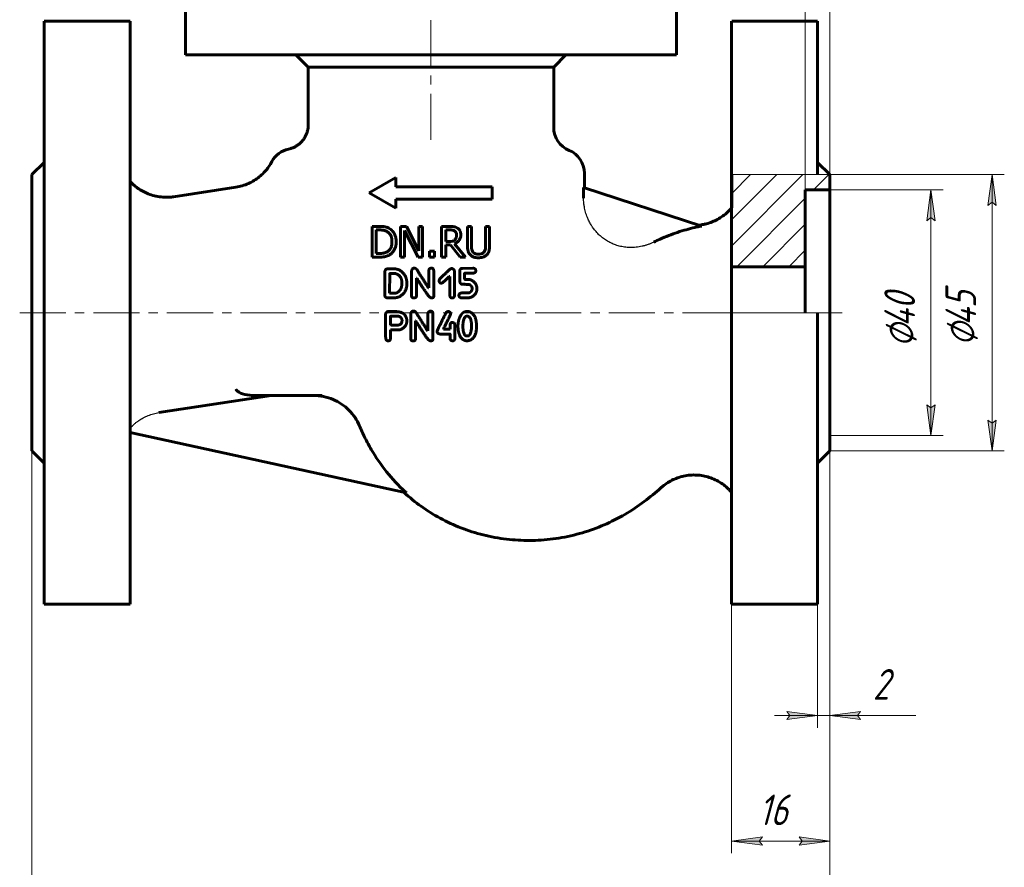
# Model space of a CAD drawing. Header units: millimetres. Extents: x 0 to 594, y 0 to 420.
# Tile 3 of 6: x 122 to 282, y 90 to 228. Entities that reach past the tile are written whole.
import ezdxf

# ---------------------------------------------------------------- set-up
doc = ezdxf.new("R2010")
doc.units = ezdxf.units.MM
for name, pattern in [('K5LT-1', [0]), ('K5LT_AXLED', [12, 7.5, -1.5, 1.5, -1.5]), ('K5LT_BASIC', [0]), ('K5LT_THIN', [0]), ('K5LT_THIN_INCLUDED_TO_HATCHING', [0])]:
    doc.linetypes.add(name, pattern=pattern)
doc.layers.add('Системный слой', color=7, linetype='Continuous')
doc.layers.add('Системный слой (1)', color=251, linetype='Continuous', true_color=0x6c6c6c)
doc.styles.add('KDIMTEXTSTYLE', font='txt', dxfattribs={"width": 0.96, "oblique": 15, "height": 5})
doc.styles.add('KTEXTSTYLE', font='txt', dxfattribs={"width": 0.96, "height": 5})
doc.dimstyles.new('KDIMSTYLE (1.00)', dxfattribs={"dimtxt": 5, "dimasz": 1, "dimexe": 2, "dimexo": 0, "dimgap": 1, "dimtad": 1, "dimtxsty": 'KDIMTEXTSTYLE', "dimsah": 1, "dimcen": 0, "dimdle": 1, "dimadec": 0, "dimazin": 0, "dimtfac": 0.667, "dimtmove": 0, "dimatfit": 3, "dimfxl": 1, "dimtvp": 1, "dimtolj": 1, "dimtzin": 0, "dimarcsym": 0})

# ---------------------------------------------------------------- blocks, each defined once
blk = doc.blocks.new('U0')
at = {"layer": 'Системный слой (1)', "color": 143, "linetype": 'K5LT_BASIC', "lineweight": 60, "true_color": 0x33acca}
for p, q in [((139.9, 227.81), (139.9, 180.31)), ((139.9, 180.31), (139.9, 132.81))]:
    blk.add_line(p, q, dxfattribs=at)
blk = doc.blocks.new('U1')
at = {"layer": 'Системный слой (1)', "color": 143, "linetype": 'K5LT_BASIC', "lineweight": 60, "true_color": 0x33acca}
for p, q in [((125.9, 227.81), (125.9, 180.31)), ((125.9, 180.31), (125.9, 132.81))]:
    blk.add_line(p, q, dxfattribs=at)
blk = doc.blocks.new('U2')
at = {"layer": 'Системный слой (1)', "color": 143, "linetype": 'K5LT_BASIC', "lineweight": 60, "true_color": 0x33acca}
for p, q in [((251.9, 227.81), (251.9, 202.81)), ((251.9, 180.31), (251.9, 132.81))]:
    blk.add_line(p, q, dxfattribs=at)
blk = doc.blocks.new('U3')
at = {"layer": 'Системный слой (1)', "color": 143, "linetype": 'K5LT_BASIC', "lineweight": 60, "true_color": 0x33acca}
for p, q in [((237.9, 227.81), (237.9, 180.31)), ((237.9, 180.31), (237.9, 132.81))]:
    blk.add_line(p, q, dxfattribs=at)
blk = doc.blocks.new('U15')
at = {"layer": 'Системный слой (1)', "color": 7, "linetype": 'K5LT_THIN_INCLUDED_TO_HATCHING', "lineweight": 18, "true_color": 0xffffff}
for p, q in [((253.9, 202.81), (237.9, 202.81)), ((237.9, 202.81), (237.9, 180.31)), ((253.9, 180.31), (253.9, 202.81)), ((237.9, 180.31), (253.9, 180.31))]:
    blk.add_line(p, q, dxfattribs=at)
blk = doc.blocks.new('D0')
at = {"layer": 'Системный слой (1)'}
for points in [[(128.4, 74.51), (128.9, 75.17), (123.9, 74.51), (128.9, 73.85)], [(253.9, 74.51), (248.9, 75.17), (249.4, 74.51), (248.9, 73.85)]]:
    blk.add_hatch(color=7, dxfattribs=at).paths.add_polyline_path(points)
at = {"layer": 'Системный слой (1)', "color": 7, "linetype": 'K5LT_THIN', "lineweight": 18, "true_color": 0xffffff}
for p, q in [((123.9, 157.81), (123.9, 72.51)), ((253.9, 157.81), (253.9, 72.51)), ((123.9, 74.51), (128.9, 75.17)), ((128.9, 73.85), (123.9, 74.51)), ((253.9, 74.51), (123.9, 74.51)), ((128.9, 75.17), (128.4, 74.51)), ((128.4, 74.51), (128.9, 73.85)), ((249.4, 74.51), (248.9, 75.17)), ((248.9, 75.17), (253.9, 74.51)), ((253.9, 74.51), (248.9, 73.85)), ((248.9, 73.85), (249.4, 74.51))]:
    blk.add_line(p, q, dxfattribs=at)
blk.add_wipeout([(183.89, 75.51), (183.89, 82.89), (193.51, 82.89), (193.51, 75.51)]).dxf.layer = 'Системный слой (1)'
at = {"layer": 'Системный слой (1)', "color": 7, "insert": (183.89, 82.1), "char_height": 5, "attachment_point": 1, "style": 'KTEXTSTYLE'}
blk.add_mtext('\\fArial|b0|c204|p34;\\H5.0;\\W1.000;\\Q15;\\fGOST Type AU|b0|i0|c204|p34;\\Q15;\\W0.960;130', dxfattribs=at)
blk = doc.blocks.new('KDIMARROW_01')
at = {"layer": 'Системный слой'}
blk.add_hatch(color=0, dxfattribs=at).paths.add_polyline_path([(0, 0), (-5, 0.66), (-4.5, 0), (-5, -0.66)])
at = {"layer": 'Системный слой', "color": 0, "linetype": 'K5LT_THIN', "lineweight": 18}
for p, q in [((-4.5, 0), (-5, 0.66)), ((-5, 0.66), (0, 0)), ((0, 0), (-5, -0.66)), ((-5, -0.66), (-4.5, 0))]:
    blk.add_line(p, q, dxfattribs=at)
at = {"layer": 'Системный слой (1)', "color": 0, "linetype": 'K5LT_THIN', "lineweight": 18}
blk.add_line((416.49, 180.31), (415.49, 180.31), dxfattribs=at)
blk = doc.blocks.new('D1')
at = {"layer": 'Системный слой (1)', "color": 7, "linetype": 'K5LT_THIN', "lineweight": 18, "true_color": 0xffffff}
for p, q in [((253.9, 157.81), (253.9, 92.22)), ((237.9, 132.81), (237.9, 92.22)), ((242.9, 93.56), (237.9, 94.22)), ((237.9, 94.22), (253.9, 94.22)), ((242.4, 94.22), (242.9, 93.56)), ((253.9, 94.22), (248.9, 93.56)), ((248.9, 93.56), (249.4, 94.22))]:
    blk.add_line(p, q, dxfattribs=at)
blk.add_wipeout([(242.28, 95.22), (242.28, 102.6), (249.23, 102.6), (249.23, 95.22)]).dxf.layer = 'Системный слой (1)'
at = {"layer": 'Системный слой (1)'}
for points in [[(237.9, 94.22), (242.9, 94.88), (242.4, 94.22), (242.9, 93.56)], [(253.9, 94.22), (248.9, 94.88), (249.4, 94.22), (248.9, 93.56)]]:
    blk.add_hatch(color=7, dxfattribs=at).paths.add_polyline_path(points)
at = {"layer": 'Системный слой (1)', "color": 7, "linetype": 'K5LT_THIN', "lineweight": 18, "true_color": 0xffffff}
for p, q in [((237.9, 94.22), (242.9, 94.88)), ((242.9, 94.88), (242.4, 94.22)), ((249.4, 94.22), (248.9, 94.88)), ((248.9, 94.88), (253.9, 94.22))]:
    blk.add_line(p, q, dxfattribs=at)
at = {"layer": 'Системный слой (1)', "color": 7, "insert": (242.28, 101.81), "char_height": 5, "attachment_point": 1, "style": 'KTEXTSTYLE'}
blk.add_mtext('\\fArial|b0|c204|p34;\\H5.0;\\W1.000;\\Q15;\\fGOST Type AU|b0|i0|c204|p34;\\Q15;\\W0.960;16', dxfattribs=at)
blk = doc.blocks.new('D2')
at = {"layer": 'Системный слой (1)'}
for points in [[(246.9, 114), (251.9, 114.66), (246.9, 115.32), (247.4, 114.66)], [(258.4, 114.66), (258.9, 115.32), (253.9, 114.66), (258.9, 114)]]:
    blk.add_hatch(color=7, dxfattribs=at).paths.add_polyline_path(points)
at = {"layer": 'Системный слой (1)', "color": 7, "linetype": 'K5LT_THIN', "lineweight": 18, "true_color": 0xffffff}
for p, q in [((253.9, 157.81), (253.9, 112.66)), ((251.9, 132.81), (251.9, 112.66)), ((251.9, 114.66), (244.9, 114.66)), ((251.9, 114.66), (246.9, 115.32)), ((246.9, 115.32), (247.4, 114.66)), ((247.4, 114.66), (246.9, 114)), ((246.9, 114), (251.9, 114.66)), ((251.9, 114.66), (253.9, 114.66)), ((258.9, 115.32), (253.9, 114.66)), ((253.9, 114.66), (258.9, 114)), ((253.9, 114.66), (260.9, 114.66)), ((253.9, 114.66), (258.9, 114.66)), ((258.4, 114.66), (258.9, 115.32)), ((258.9, 114), (258.4, 114.66)), ((258.9, 114.66), (267.9, 114.66))]:
    blk.add_line(p, q, dxfattribs=at)
blk.add_wipeout([(260.9, 115.66), (260.9, 123.04), (265.7, 123.04), (265.7, 115.66)]).dxf.layer = 'Системный слой (1)'
at = {"layer": 'Системный слой (1)', "color": 7, "insert": (260.9, 122.25), "char_height": 5, "attachment_point": 1, "style": 'KTEXTSTYLE'}
blk.add_mtext('\\fArial|b0|c204|p34;\\H5.0;\\W1.000;\\Q15;\\fGOST Type AU|b0|i0|c204|p34;\\Q15;\\W0.960;2', dxfattribs=at)
blk = doc.blocks.new('D3')
at = {"layer": 'Системный слой (1)'}
for points in [[(249.9, 239.91), (244.9, 240.57), (245.4, 239.91), (244.9, 239.25)], [(258.4, 239.91), (258.9, 240.57), (253.9, 239.91), (258.9, 239.25)]]:
    blk.add_hatch(color=7, dxfattribs=at).paths.add_polyline_path(points)
at = {"layer": 'Системный слой (1)', "color": 7, "linetype": 'K5LT_THIN', "lineweight": 18, "true_color": 0xffffff}
for p, q in [((249.9, 200.31), (249.9, 241.91)), ((253.9, 200.31), (253.9, 241.91)), ((249.9, 239.91), (242.9, 239.91)), ((249.9, 239.91), (244.9, 240.57)), ((244.9, 240.57), (245.4, 239.91)), ((245.4, 239.91), (244.9, 239.25)), ((244.9, 239.25), (249.9, 239.91)), ((253.9, 239.91), (249.9, 239.91)), ((258.9, 240.57), (253.9, 239.91)), ((253.9, 239.91), (258.9, 239.25)), ((253.9, 239.91), (260.9, 239.91)), ((253.9, 239.91), (258.9, 239.91)), ((258.4, 239.91), (258.9, 240.57)), ((258.9, 239.25), (258.4, 239.91)), ((258.9, 239.91), (267.76, 239.91))]:
    blk.add_line(p, q, dxfattribs=at)
blk.add_wipeout([(260.9, 240.91), (260.9, 248.29), (265.57, 248.29), (265.57, 240.91)]).dxf.layer = 'Системный слой (1)'
at = {"layer": 'Системный слой (1)', "color": 7, "insert": (260.9, 247.5), "char_height": 5, "attachment_point": 1, "style": 'KTEXTSTYLE'}
blk.add_mtext('\\fArial|b0|c204|p34;\\H5.0;\\W1.000;\\Q15;\\fGOST Type AU|b0|i0|c204|p34;\\Q15;\\W0.960;4', dxfattribs=at)
blk = doc.blocks.new('D4')
at = {"layer": 'Системный слой (1)'}
for points in [[(271.03, 195.31), (270.37, 200.31), (269.71, 195.31), (270.37, 195.81)], [(270.37, 160.31), (271.03, 165.31), (270.37, 164.81), (269.71, 165.31)]]:
    blk.add_hatch(color=7, dxfattribs=at).paths.add_polyline_path(points)
at = {"layer": 'Системный слой (1)', "color": 7, "linetype": 'K5LT_THIN', "lineweight": 18, "true_color": 0xffffff}
for p, q in [((253.9, 200.31), (272.37, 200.31)), ((269.71, 195.31), (270.37, 200.31)), ((270.37, 200.31), (271.03, 195.31)), ((270.37, 200.31), (270.37, 160.31)), ((270.37, 195.81), (269.71, 195.31)), ((271.03, 195.31), (270.37, 195.81)), ((270.37, 160.31), (269.71, 165.31)), ((269.71, 165.31), (270.37, 164.81)), ((270.37, 164.81), (271.03, 165.31)), ((271.03, 165.31), (270.37, 160.31)), ((253.9, 160.31), (272.37, 160.31))]:
    blk.add_line(p, q, dxfattribs=at)
blk.add_wipeout([(269.37, 174.64), (261.99, 174.64), (261.99, 185.53), (269.37, 185.53)]).dxf.layer = 'Системный слой (1)'
at = {"layer": 'Системный слой (1)', "color": 7, "char_height": 5, "attachment_point": 1, "rotation": 90, "style": 'KTEXTSTYLE'}
for s, insert in [('\\fArial|b0|c204|p34;\\H5.0;\\W1.000;\\Q15;\\fGOST Type AU|b0|i0|c204|p34;\\Q15;\\W0.960;40', (262.78, 177.95)), ('\\fArial|b0|c204|p34;\\H5.0;\\W1.000;\\Q15;\\fGOST Type AU|b0|i0|c204|p34;\\Q15;\\W0.960;⌀', (262.78, 174.64))]:
    blk.add_mtext(s, dxfattribs=dict(at, insert=insert))
blk = doc.blocks.new('D5')
at = {"layer": 'Системный слой (1)'}
for points in [[(280.98, 197.81), (280.32, 202.81), (279.66, 197.81), (280.32, 198.31)], [(280.32, 157.81), (280.98, 162.81), (280.32, 162.31), (279.66, 162.81)]]:
    blk.add_hatch(color=7, dxfattribs=at).paths.add_polyline_path(points)
at = {"layer": 'Системный слой (1)', "color": 7, "linetype": 'K5LT_THIN', "lineweight": 18, "true_color": 0xffffff}
for p, q in [((253.9, 202.81), (282.32, 202.81)), ((279.66, 197.81), (280.32, 202.81)), ((280.32, 202.81), (280.98, 197.81)), ((280.32, 202.81), (280.32, 157.81)), ((280.32, 198.31), (279.66, 197.81)), ((280.98, 197.81), (280.32, 198.31)), ((280.32, 157.81), (279.66, 162.81)), ((279.66, 162.81), (280.32, 162.31)), ((280.32, 162.31), (280.98, 162.81)), ((280.98, 162.81), (280.32, 157.81)), ((253.9, 157.81), (282.32, 157.81))]:
    blk.add_line(p, q, dxfattribs=at)
blk.add_wipeout([(279.32, 174.84), (271.94, 174.84), (271.94, 185.35), (279.32, 185.35)]).dxf.layer = 'Системный слой (1)'
at = {"layer": 'Системный слой (1)', "color": 7, "char_height": 5, "attachment_point": 1, "rotation": 90, "style": 'KTEXTSTYLE'}
for s, insert in [('\\fArial|b0|c204|p34;\\H5.0;\\W1.000;\\Q15;\\fGOST Type AU|b0|i0|c204|p34;\\Q15;\\W0.960;45', (272.73, 178.15)), ('\\fArial|b0|c204|p34;\\H5.0;\\W1.000;\\Q15;\\fGOST Type AU|b0|i0|c204|p34;\\Q15;\\W0.960;⌀', (272.73, 174.84))]:
    blk.add_mtext(s, dxfattribs=dict(at, insert=insert))

msp = doc.modelspace()

# ---------------------------------------------------------------- hatches: boundary and pattern name
at = {"layer": 'Системный слой (1)'}
h = msp.add_hatch(dxfattribs=at)
h.set_pattern_fill('', angle=45, style=0, pattern_type=0)
h.set_pattern_definition([(45, (0, 0), (-2.12132, 2.12132), [])])
h.paths.add_polyline_path([(237.902, 202.812), (237.902, 197.403), (237.902, 187.812), (249.902, 187.812), (249.902, 200.312), (253.902, 200.312), (253.902, 202.812)])

# ---------------------------------------------------------------- linework, layer by layer
at = {"layer": 'Системный слой (1)', "color": 30, "linetype": 'K5LT_AXLED', "lineweight": 18, "true_color": 0xff8000}
for p, q in [((188.902, 208.478), (188.902, 232.312)), ((121.902, 180.312), (255.902, 180.312)), ((235.902, 180.312), (255.902, 180.312))]:
    msp.add_line(p, q, dxfattribs=at)
at = {"layer": 'Системный слой (1)', "color": 143, "linetype": 'K5LT_BASIC', "lineweight": 60, "true_color": 0x33acca}
for p, q in [((148.902, 222.312), (148.902, 230.312)), ((228.902, 222.312), (228.902, 230.312)), ((125.902, 227.812), (139.902, 227.812)), ((237.902, 227.812), (251.902, 227.812)), ((148.902, 222.312), (228.902, 222.312)), ((166.902, 222.312), (168.902, 220.312)), ((210.902, 222.312), (208.902, 220.312)), ((168.902, 210.898), (168.902, 220.312)), ((208.902, 220.312), (168.902, 220.312)), ((208.902, 210.478), (208.902, 220.312)), ((123.902, 202.812), (125.902, 204.812)), ((253.902, 202.812), (251.902, 204.812)), ((123.902, 202.812), (123.902, 157.812)), ((183.195, 202.328), (178.865, 199.828)), ((183.195, 202.328), (183.195, 200.828)), ((213.902, 203.062), (213.902, 200.656)), ((237.902, 202.812), (237.902, 197.403)), ((253.902, 202.812), (253.902, 157.812)), ((253.902, 200.312), (253.902, 202.812)), ((146.986, 199.214), (157.108, 200.756)), ((198.865, 200.828), (183.195, 200.828)), ((198.865, 200.828), (198.865, 198.828)), ((213.777, 200.696), (213.775, 198.984)), ((233.026, 194.442), (213.777, 200.696)), ((183.195, 197.328), (178.865, 199.828)), ((249.902, 200.312), (249.902, 187.812)), ((253.902, 200.312), (249.902, 200.312)), ((253.902, 180.312), (253.902, 200.312)), ((198.865, 198.828), (183.195, 198.828)), ((183.195, 198.828), (183.195, 197.328)), ((179.304, 194.379), (179.304, 189.379)), ((180.443, 194.379), (179.304, 194.379)), ((183.968, 194.379), (183.968, 189.379)), ((184.912, 194.379), (183.968, 194.379)), ((186.926, 190.421), (184.912, 194.379)), ((187.546, 194.379), (186.926, 194.379)), ((186.926, 194.379), (186.926, 190.421)), ((187.546, 189.379), (187.546, 194.379)), ((190.641, 194.379), (190.641, 189.379)), ((191.93, 194.379), (190.641, 194.379)), ((194.847, 194.379), (194.847, 191.259)), ((195.512, 194.379), (194.847, 194.379)), ((195.512, 191.259), (195.512, 194.379)), ((197.801, 194.379), (197.801, 191.243)), ((198.466, 194.379), (197.801, 194.379)), ((198.466, 191.259), (198.466, 194.379)), ((179.969, 193.804), (180.475, 193.804)), ((179.969, 189.955), (179.969, 193.804)), ((184.588, 189.379), (184.588, 193.69)), ((184.588, 193.69), (186.8, 189.379)), ((191.306, 191.924), (191.306, 193.804)), ((191.306, 193.804), (191.966, 193.804)), ((191.889, 191.924), (191.306, 191.924)), ((191.306, 191.369), (192.068, 191.369)), ((191.306, 189.379), (191.306, 191.369)), ((192.068, 191.369), (193.648, 189.379)), ((194.511, 189.379), (192.732, 191.555)), ((179.304, 189.379), (180.455, 189.379)), ((180.475, 189.955), (179.969, 189.955)), ((183.968, 189.379), (184.588, 189.379)), ((186.8, 189.379), (187.546, 189.379)), ((189.491, 190.336), (188.689, 190.336)), ((188.689, 190.336), (188.689, 189.379)), ((188.689, 189.379), (189.491, 189.379)), ((189.491, 189.379), (189.491, 190.336)), ((190.641, 189.379), (191.306, 189.379)), ((193.648, 189.379), (194.511, 189.379)), ((249.902, 187.812), (237.902, 187.812)), ((249.902, 180.312), (249.902, 187.812)), ((181.402, 187), (181.402, 183.121)), ((181.886, 187.447), (181.769, 187.441)), ((183.005, 187.447), (181.886, 187.447)), ((182.185, 186.665), (182.175, 183.494)), ((182.951, 186.702), (182.222, 186.702)), ((185.755, 187.125), (185.755, 183.064)), ((188.553, 187.105), (188.553, 184.344)), ((189.355, 187.125), (189.355, 182.953)), ((191.968, 186.228), (191.894, 186.228)), ((191.968, 186.228), (191.968, 183.195)), ((192.757, 186.964), (192.757, 183.158)), ((193.6, 187.071), (193.6, 185.563)), ((195.75, 187.561), (194.054, 187.541)), ((194.393, 186.715), (194.393, 185.885)), ((195.713, 186.752), (194.43, 186.752)), ((184.164, 185.247), (184.164, 185.022)), ((186.537, 185.966), (186.537, 183.064)), ((186.574, 185.966), (186.537, 185.966)), ((190.624, 185.123), (190.57, 185.123)), ((195.034, 185.734), (194.524, 185.734)), ((182.212, 183.474), (182.175, 183.494)), ((182.951, 183.474), (182.212, 183.474)), ((188.553, 184.344), (188.516, 184.344)), ((194.92, 183.527), (193.865, 183.527)), ((195.599, 184.357), (195.599, 184.095)), ((196.391, 184.34), (196.391, 184.169)), ((182.857, 182.728), (181.829, 182.728)), ((189.056, 182.735), (188.929, 182.735)), ((194.957, 182.728), (193.923, 182.728)), ((181.525, 176.423), (181.508, 180.061)), ((182.942, 180.498), (181.934, 180.498)), ((183.688, 179.725), (182.344, 179.725)), ((185.622, 180.125), (185.622, 176.064)), ((188.42, 180.105), (188.42, 177.344)), ((189.223, 180.125), (189.223, 175.953)), ((182.364, 178.287), (182.327, 178.324)), ((183.389, 178.287), (182.364, 178.287)), ((186.405, 178.966), (186.405, 176.064)), ((186.442, 178.966), (186.405, 178.966)), ((192.013, 178.156), (192.013, 177.609)), ((192.799, 178.355), (192.799, 176.087)), ((194.119, 178.428), (194.103, 178.049)), ((196.333, 178.156), (196.333, 178.14)), ((182.327, 177.522), (182.327, 176.181)), ((183.893, 177.522), (182.327, 177.522)), ((188.42, 177.344), (188.383, 177.344)), ((191.98, 176.826), (190.411, 176.826)), ((190.939, 177.683), (190.939, 177.609)), ((192.013, 177.609), (190.939, 177.609)), ((192.013, 176.789), (192.013, 176.067)), ((194.919, 176.524), (194.754, 176.524)), ((188.924, 175.735), (188.797, 175.735)), ((144.589, 164.029), (162.864, 166.812)), ((160.491, 166.812), (171.181, 166.812)), ((139.902, 160.782), (184.925, 150.959)), ((123.902, 157.812), (125.902, 155.812)), ((253.902, 157.812), (251.902, 155.812)), ((226.421, 151.81), (226.421, 151.81)), ((125.902, 132.812), (139.902, 132.812)), ((237.902, 132.812), (251.902, 132.812))]:
    msp.add_line(p, q, dxfattribs=at)
for centre, start, end in [((212.902, 210.478), 180, 247.97569), ((166.514, 203.062), 101.6202, 152.1543), ((209.902, 203.062), 0, 67.97569)]:
    msp.add_arc(centre, 4, start, end, dxfattribs=at)
for points, knots in [([(168.902, 210.898), (168.902, 210.743), (168.893, 210.586), (168.856, 210.27), (168.827, 210.11), (168.749, 209.791), (168.7, 209.631), (168.58, 209.315), (168.508, 209.159), (168.346, 208.855), (168.253, 208.707), (168.05, 208.424), (167.938, 208.288), (167.698, 208.032), (167.57, 207.912), (167.299, 207.691), (167.158, 207.59), (166.864, 207.408), (166.713, 207.327), (166.404, 207.187), (166.247, 207.127), (165.966, 207.04), (165.842, 207.008), (165.715, 206.982), (165.711, 206.981), (165.708, 206.98)], [0, 0, 0, 0, 1.5436963, 1.5436963, 3.1392672, 3.1392672, 4.7863776, 4.7863776, 6.4739161, 6.4739161, 8.1896281, 8.1896281, 9.9198929, 9.9198929, 11.6503727, 11.6503727, 13.3668438, 13.3668438, 15.0569513, 15.0569513, 16.7109905, 16.7109905, 17.9661602, 17.9661602, 17.9986468, 17.9986468, 17.9986468, 17.9986468]), ([(162.977, 204.931), (162.938, 204.857), (162.898, 204.784), (162.705, 204.444), (162.537, 204.185), (162.15, 203.656), (161.926, 203.389), (161.45, 202.891), (161.198, 202.659), (160.67, 202.234), (160.394, 202.039), (159.804, 201.675), (159.489, 201.508), (158.838, 201.217), (158.503, 201.093), (157.816, 200.889), (157.464, 200.81), (157.108, 200.756)], [6.8495356, 6.8495356, 6.8495356, 6.8495356, 7.2886842, 7.2886842, 8.9149536, 8.9149536, 10.7505395, 10.7505395, 12.5544372, 12.5544372, 14.3341323, 14.3341323, 16.2139736, 16.2139736, 18.0977829, 18.0977829, 19.9993666, 19.9993666, 19.9993666, 19.9993666]), ([(139.902, 201.7), (139.904, 201.699), (139.905, 201.697), (139.909, 201.693), (139.911, 201.691), (139.917, 201.684), (139.92, 201.68), (139.931, 201.668), (139.939, 201.661), (139.96, 201.638), (139.974, 201.623), (140.017, 201.578), (140.045, 201.549), (140.129, 201.463), (140.185, 201.407), (140.353, 201.246), (140.467, 201.142), (140.813, 200.846), (141.052, 200.663), (141.58, 200.307), (141.872, 200.137), (142.467, 199.838), (142.771, 199.709), (143.422, 199.477), (143.77, 199.379), (144.478, 199.228), (144.838, 199.176), (145.557, 199.121), (145.916, 199.117), (146.512, 199.153), (146.75, 199.177), (146.986, 199.213)], [0, 0, 0, 0, 0.0148158, 0.0148158, 0.0370395, 0.0370395, 0.077783, 0.077783, 0.155566, 0.155566, 0.3074281, 0.3074281, 0.6037443, 0.6037443, 1.1815609, 1.1815609, 2.3075625, 2.3075625, 4.5003029, 4.5003029, 6.9569446, 6.9569446, 9.3617597, 9.3617597, 11.9944204, 11.9944204, 14.6430887, 14.6430887, 17.257379, 17.257379, 18.9990742, 18.9990742, 18.9990742, 18.9990742]), ([(237.902, 197.403), (237.69, 197.176), (237.488, 196.939), (237.013, 196.493), (236.749, 196.275), (236.19, 195.871), (235.895, 195.686), (235.314, 195.371), (235.03, 195.238), (234.427, 194.998), (234.106, 194.893), (233.599, 194.763), (233.416, 194.722), (233.232, 194.688)], [5.750067, 5.750067, 5.750067, 5.750067, 8.1595741, 8.1595741, 10.8082345, 10.8082345, 13.5027979, 13.5027979, 15.9319176, 15.9319176, 18.5391654, 18.5391654, 19.9915116, 19.9915116, 19.9915116, 19.9915116]), ([(182.234, 193.982), (182.114, 194.061), (181.984, 194.125), (181.786, 194.202), (181.719, 194.225), (181.621, 194.254), (181.587, 194.264), (181.508, 194.285), (181.461, 194.296), (181.35, 194.317), (181.284, 194.328), (181.093, 194.353), (180.956, 194.365), (180.71, 194.376), (180.627, 194.378), (180.511, 194.379), (180.477, 194.379), (180.443, 194.379)], [-0.3561081, -0.3561081, -0.3561081, -0.3561081, -0.2376074, -0.2376074, -0.17938701, -0.17938701, -0.15193093, -0.15193093, -0.12181027, -0.12181027, -0.08831246, -0.08831246, -0.03678358, -0.03678358, -0.01072978, -0.01072978, 0, 0, 0, 0]), ([(193.202, 194.116), (193.092, 194.187), (192.975, 194.244), (192.776, 194.308), (192.669, 194.336), (192.365, 194.366), (192.26, 194.372), (192.081, 194.378), (192.005, 194.379), (191.93, 194.379)], [-0.21710355, -0.21710355, -0.21710355, -0.21710355, -0.11524165, -0.11524165, -0.05398683, -0.05398683, -0.02278174, -0.02278174, 0, 0, 0, 0]), ([(193.77, 193.022), (193.77, 193.136), (193.76, 193.25), (193.715, 193.46), (193.683, 193.556), (193.594, 193.728), (193.505, 193.875), (193.295, 194.052), (193.25, 194.085), (193.202, 194.116)], [-0.23540762, -0.23540762, -0.23540762, -0.23540762, -0.15483939, -0.15483939, -0.08321249, -0.08321249, -0.01710814, -0.01710814, 0, 0, 0, 0]), ([(233.026, 194.442), (232.884, 194.415), (232.511, 194.34), (231.67, 194.157), (230.021, 193.739), (228.108, 193.104), (226.346, 192.361), (225.54, 191.978), (225.2, 191.807)], [0.077756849, 0.077756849, 0.077756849, 0.077756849, 0.082105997, 0.089094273, 0.103070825, 0.131023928, 0.14500048, 0.155401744, 0.155401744, 0.155401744, 0.155401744]), ([(180.475, 193.804), (180.546, 193.804), (180.61, 193.803), (180.739, 193.798), (180.802, 193.794), (180.941, 193.782), (181.011, 193.773), (181.103, 193.758), (181.133, 193.753), (181.185, 193.743), (181.208, 193.738), (181.228, 193.733), (181.229, 193.732), (181.429, 193.685), (181.618, 193.609), (181.796, 193.504)], [-0.10223555, -0.10223555, -0.10223555, -0.10223555, -0.09564625, -0.09564625, -0.08808925, -0.08808925, -0.07697006, -0.07697006, -0.07060081, -0.07060081, -0.06435446, -0.06435446, -0.06398701, -0.06398701, 0, 0, 0, 0]), ([(181.796, 193.504), (181.934, 193.42), (182.056, 193.316), (182.265, 193.063), (182.346, 192.92), (182.515, 192.488), (182.554, 192.182), (182.554, 191.883)], [-0.18924212, -0.18924212, -0.18924212, -0.18924212, -0.13966381, -0.13966381, -0.08971521, -0.08971521, 0, 0, 0, 0]), ([(183.247, 191.875), (183.247, 192.103), (183.227, 192.331), (183.138, 192.755), (183.074, 192.949), (182.893, 193.309), (182.743, 193.559), (182.4, 193.863), (182.319, 193.926), (182.234, 193.982)], [-0.37611575, -0.37611575, -0.37611575, -0.37611575, -0.25207431, -0.25207431, -0.13985664, -0.13985664, -0.03143974, -0.03143974, 0, 0, 0, 0]), ([(191.966, 193.804), (192.025, 193.804), (192.078, 193.803), (192.187, 193.797), (192.24, 193.793), (192.338, 193.782), (192.382, 193.775), (192.423, 193.767), (192.427, 193.766), (192.439, 193.764), (192.448, 193.762), (192.564, 193.735), (192.668, 193.695), (192.761, 193.634)], [-0.064438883, -0.064438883, -0.064438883, -0.064438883, -0.056904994, -0.056904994, -0.047616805, -0.047616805, -0.037266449, -0.037266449, -0.036201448, -0.036201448, -0.033685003, -0.033685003, 0, 0, 0, 0]), ([(192.732, 191.555), (192.916, 191.623), (193.087, 191.717), (193.35, 191.934), (193.472, 192.06), (193.662, 192.377), (193.72, 192.551), (193.763, 192.831), (193.77, 192.926), (193.77, 193.022)], [-0.21439967, -0.21439967, -0.21439967, -0.21439967, -0.14007674, -0.14007674, -0.08479412, -0.08479412, -0.02868259, -0.02868259, 0, 0, 0, 0]), ([(192.761, 193.634), (192.817, 193.595), (192.868, 193.55), (192.929, 193.476), (192.96, 193.433), (192.983, 193.391), (192.995, 193.365), (192.998, 193.361), (193.004, 193.346), (193.009, 193.336), (193.059, 193.213), (193.077, 193.092), (193.077, 192.969)], [-0.069235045, -0.069235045, -0.069235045, -0.069235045, -0.053852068, -0.053852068, -0.047579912, -0.041308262, -0.041308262, -0.039861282, -0.039861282, -0.036690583, -0.036690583, 0, 0, 0, 0]), ([(193.077, 192.969), (193.077, 192.876), (193.07, 192.781), (193.041, 192.624), (193.026, 192.567), (193, 192.493), (192.991, 192.472), (192.937, 192.349), (192.874, 192.26), (192.793, 192.183)], [-0.077021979, -0.077021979, -0.077021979, -0.077021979, -0.055422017, -0.055422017, -0.040283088, -0.040283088, -0.033667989, -0.033667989, 0, 0, 0, 0]), ([(182.554, 191.883), (182.554, 191.668), (182.536, 191.447), (182.452, 191.081), (182.387, 190.885), (182.152, 190.528), (182.017, 190.395), (181.857, 190.287)], [-0.22301042, -0.22301042, -0.22301042, -0.22301042, -0.12941416, -0.12941416, -0.05928749, -0.05928749, 0, 0, 0, 0]), ([(182.226, 189.78), (182.369, 189.875), (182.498, 189.986), (182.734, 190.248), (182.837, 190.395), (183.061, 190.801), (183.18, 191.114), (183.24, 191.633), (183.247, 191.754), (183.247, 191.875)], [-0.30723217, -0.30723217, -0.30723217, -0.30723217, -0.23324417, -0.23324417, -0.15685839, -0.15685839, -0.03629365, -0.03629365, 0, 0, 0, 0]), ([(192.793, 192.183), (192.741, 192.131), (192.682, 192.087), (192.524, 192.002), (192.44, 191.982), (192.238, 191.937), (192.061, 191.924), (191.889, 191.924)], [-0.069935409, -0.069935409, -0.069935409, -0.069935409, -0.062558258, -0.062558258, -0.051939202, -0.051939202, 0, 0, 0, 0]), ([(194.847, 191.259), (194.847, 190.969), (194.871, 190.649), (194.983, 190.262), (195.047, 190.076), (195.235, 189.831), (195.279, 189.782), (195.325, 189.736)], [-0.28599869, -0.28599869, -0.28599869, -0.28599869, -0.09368709, -0.09368709, -0.02001798, -0.02001798, 0, 0, 0, 0]), ([(195.727, 190.25), (195.653, 190.362), (195.601, 190.483), (195.539, 190.741), (195.522, 190.899), (195.513, 191.14), (195.512, 191.2), (195.512, 191.259)], [-0.12810784, -0.12810784, -0.12810784, -0.12810784, -0.07235507, -0.07235507, -0.01788634, -0.01788634, 0, 0, 0, 0]), ([(197.801, 191.243), (197.801, 191.078), (197.793, 190.9), (197.751, 190.633), (197.722, 190.499), (197.628, 190.318), (197.608, 190.284), (197.586, 190.25)], [-0.1402117, -0.1402117, -0.1402117, -0.1402117, -0.06196715, -0.06196715, -0.01212466, -0.01212466, 0, 0, 0, 0]), ([(197.988, 189.736), (198.064, 189.809), (198.132, 189.89), (198.248, 190.071), (198.294, 190.167), (198.398, 190.461), (198.442, 190.711), (198.463, 191.086), (198.466, 191.173), (198.466, 191.259)], [-0.20530239, -0.20530239, -0.20530239, -0.20530239, -0.15897722, -0.15897722, -0.1126811, -0.1126811, -0.02601248, -0.02601248, 0, 0, 0, 0]), ([(180.455, 189.379), (180.742, 189.379), (181.06, 189.392), (181.512, 189.468), (181.741, 189.52), (182.09, 189.699), (182.159, 189.738), (182.226, 189.78)], [-0.28673664, -0.28673664, -0.28673664, -0.28673664, -0.12136006, -0.12136006, -0.02430762, -0.02430762, 0, 0, 0, 0]), ([(181.857, 190.287), (181.602, 190.108), (181.364, 190.049), (181, 189.972), (180.73, 189.955), (180.475, 189.955)], [-0.11674534, -0.11674534, -0.11674534, -0.11674534, -0.08059603, -0.08059603, 0, 0, 0, 0]), ([(195.325, 189.736), (195.463, 189.598), (195.622, 189.495), (195.944, 189.362), (196.145, 189.303), (196.503, 189.276), (196.579, 189.274), (196.654, 189.274)], [-0.22116748, -0.22116748, -0.22116748, -0.22116748, -0.11259196, -0.11259196, -0.0236914, -0.0236914, 0, 0, 0, 0]), ([(196.654, 189.841), (196.546, 189.841), (196.435, 189.849), (196.275, 189.881), (196.227, 189.894), (196.15, 189.92), (196.119, 189.932), (196.08, 189.949), (196.07, 189.954), (195.964, 190.006), (195.878, 190.069), (195.777, 190.181), (195.75, 190.214), (195.727, 190.25)], [-0.089437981, -0.089437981, -0.089437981, -0.089437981, -0.06868707, -0.06868707, -0.058258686, -0.058258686, -0.049581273, -0.049581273, -0.046176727, -0.046176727, -0.013074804, -0.013074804, 0, 0, 0, 0]), ([(197.586, 190.25), (197.548, 190.192), (197.502, 190.139), (197.396, 190.046), (197.336, 190.006), (197.158, 189.916), (197.01, 189.867), (196.762, 189.843), (196.708, 189.841), (196.654, 189.841)], [-0.14610453, -0.14610453, -0.14610453, -0.14610453, -0.11298623, -0.11298623, -0.07853929, -0.07853929, -0.01688102, -0.01688102, 0, 0, 0, 0]), ([(196.654, 189.274), (196.885, 189.274), (197.128, 189.295), (197.58, 189.428), (197.744, 189.532), (197.903, 189.657), (197.946, 189.695), (197.988, 189.736)], [-0.10588634, -0.10588634, -0.10588634, -0.10588634, -0.06317582, -0.06317582, -0.0179741, -0.0179741, 0, 0, 0, 0]), ([(160.491, 166.812), (160.099, 166.812), (159.726, 166.827), (158.797, 166.921), (158.292, 167.034), (157.552, 167.372), (157.289, 167.567), (157.094, 167.815), (157.093, 167.817), (157.091, 167.82)], [0, 0, 0, 0, 0.13700338, 0.13700338, 0.36357456, 0.36357456, 0.54446719, 0.54446719, 0.54614485, 0.54614485, 0.54614485, 0.54614485]), ([(169.796, 166.812), (170.879, 166.812), (171.952, 166.595), (173.922, 165.766), (174.806, 165.172), (176.282, 163.693), (176.867, 162.824), (177.269, 161.869)], [-0.95194328, -0.95194328, -0.95194328, -0.95194328, -0.62700964, -0.62700964, -0.31097053, -0.31097053, 0, 0, 0, 0]), ([(177.269, 161.869), (177.541, 161.219), (178.133, 159.925), (179.506, 157.383), (181.587, 154.336), (183.689, 152.082), (184.859, 151.018), (184.925, 150.959)], [-1.9966606, -1.9966606, -1.9966606, -1.9966606, -1.7763683, -1.5560746, -1.1154872, -0.6748999, -0.6485906, -0.6485906, -0.6485906, -0.6485906]), ([(237.902, 151.023), (237.9, 151.025), (237.898, 151.028), (237.892, 151.035), (237.889, 151.039), (237.879, 151.05), (237.872, 151.058), (237.853, 151.08), (237.841, 151.095), (237.803, 151.138), (237.778, 151.166), (237.702, 151.251), (237.652, 151.306), (237.497, 151.469), (237.392, 151.574), (237.068, 151.879), (236.842, 152.07), (236.32, 152.464), (236.019, 152.661), (235.394, 153.014), (235.07, 153.17), (234.411, 153.434), (234.077, 153.543), (233.406, 153.713), (233.069, 153.774), (232.381, 153.855), (232.028, 153.873), (231.317, 153.863), (230.959, 153.834), (230.249, 153.73), (229.897, 153.654), (229.229, 153.462), (228.912, 153.349), (228.298, 153.084), (228.002, 152.932), (227.42, 152.588), (227.136, 152.394), (226.711, 152.063), (226.562, 151.937), (226.417, 151.807)], [0, 0, 0, 0, 0.0155476, 0.0155476, 0.0404237, 0.0404237, 0.0870664, 0.0870664, 0.1772422, 0.1772422, 0.3544844, 0.3544844, 0.7058594, 0.7058594, 1.4023902, 1.4023902, 2.7830138, 2.7830138, 4.4595473, 4.4595473, 6.1352397, 6.1352397, 7.774112, 7.774112, 9.3665852, 9.3665852, 11.0118725, 11.0118725, 12.6874947, 12.6874947, 14.3625739, 14.3625739, 15.9328179, 15.9328179, 17.484153, 17.484153, 19.0881422, 19.0881422, 19.9992228, 19.9992228, 19.9992228, 19.9992228]), ([(226.577, 151.949), (226.39, 151.779), (226.206, 151.614), (225.182, 150.713), (224.259, 149.968), (222.267, 148.531), (221.196, 147.841), (218.977, 146.594), (217.835, 146.039), (215.517, 145.077), (214.334, 144.668), (211.867, 143.98), (210.569, 143.705), (207.99, 143.333), (206.713, 143.229), (204.195, 143.181), (202.953, 143.233), (200.427, 143.491), (199.145, 143.704), (196.644, 144.286), (195.426, 144.651), (193.069, 145.524), (191.928, 146.03), (189.735, 147.175), (188.679, 147.813), (186.697, 149.189), (185.768, 149.922), (184.758, 150.824), (184.63, 150.93), (184.513, 151.048)], [13.3604654, 13.3604654, 13.3604654, 13.3604654, 13.8825019, 13.8825019, 16.3570657, 16.3570657, 18.8839665, 18.8839665, 21.4223115, 21.4223115, 24.0086133, 24.0086133, 26.712895, 26.712895, 29.3373543, 29.3373543, 31.8886868, 31.8886868, 34.5469053, 34.5469053, 37.1490897, 37.1490897, 39.708556, 39.708556, 42.2193631, 42.2193631, 44.65584, 44.65584, 44.9959802, 44.9959802, 44.9959802, 44.9959802])]:
    msp.add_open_spline(points, degree=3, knots=knots, dxfattribs=at)
at = {"layer": 'Системный слой (1)', "color": 7, "linetype": 'K5LT-1'}
for points, knots in [([(225.2, 191.807), (225.05, 191.732), (224.745, 191.592), (224.277, 191.41), (223.798, 191.256), (223.149, 191.089), (222.331, 190.955), (221.369, 190.916), (220.454, 190.988), (219.599, 191.158), (218.795, 191.415), (218.04, 191.752), (217.333, 192.164), (216.729, 192.612), (216.167, 193.12), (215.681, 193.65), (215.282, 194.18), (214.949, 194.694), (214.657, 195.221), (214.348, 195.904), (214.08, 196.68), (213.902, 197.462), (213.817, 198.096), (213.781, 198.572), (213.774, 198.847), (213.774, 198.984)], [0, 0, 0, 0, 0.557103, 1.1142059, 1.6713089, 2.2284118, 3.3426177, 4.4208873, 5.4254396, 6.3872056, 7.3171369, 8.2275445, 9.1310735, 10.0346025, 10.725768, 11.6458607, 12.4246249, 12.9285952, 13.6819822, 14.4257437, 15.4185852, 16.4114267, 17.0872683, 17.5436341, 18, 18, 18, 18]), ([(139.902, 161.523), (139.903, 161.524), (139.905, 161.526), (139.91, 161.531), (139.918, 161.54), (139.934, 161.557), (139.968, 161.594), (140.035, 161.666), (140.173, 161.807), (140.362, 161.989), (140.625, 162.223), (140.87, 162.421), (141.106, 162.597), (141.467, 162.851), (141.848, 163.082), (142.241, 163.284), (142.506, 163.412), (142.985, 163.619), (143.554, 163.811), (144.141, 163.953), (144.439, 164.007), (144.589, 164.03)], [0, 0, 0, 0, 0.00030194, 0.00099957, 0.00199915, 0.00401162, 0.00803656, 0.01690736, 0.0338014, 0.06758947, 0.09569768, 0.1400517, 0.16222871, 0.18440571, 0.27311374, 0.29526096, 0.31740817, 0.36170261, 0.45259737, 0.49804475, 0.54349213, 0.54349213, 0.54349213, 0.54349213])]:
    msp.add_open_spline(points, degree=3, knots=knots, dxfattribs=at)
at = {"layer": 'Системный слой (1)', "color": 143, "linetype": 'K5LT_BASIC', "lineweight": 60, "true_color": 0x33acca}
for points, degree in [([(232.622, 194.573), (232.823, 194.617), (233.03, 194.654), (233.232, 194.692)], 3), ([(181.769, 187.441), (181.463, 187.427), (181.402, 187)], 2), ([(182.222, 186.702), (182.185, 186.695), (182.185, 186.665)], 2), ([(183.23, 186.665), (183.055, 186.702), (182.951, 186.702)], 2), ([(184.741, 186.235), (184.039, 187.447), (183.005, 187.447)], 2), ([(184.164, 185.247), (184.164, 186.292), (183.23, 186.665)], 2), ([(184.983, 185.022), (184.983, 185.761), (184.741, 186.235)], 2), ([(186.201, 187.588), (185.835, 187.588), (185.755, 187.125)], 2), ([(186.856, 186.917), (186.537, 187.588), (186.201, 187.588)], 2), ([(188.516, 184.344), (187.615, 185.768), (186.856, 186.917)], 2), ([(188.999, 187.572), (188.553, 187.572), (188.553, 187.105)], 2), ([(189.355, 187.125), (189.355, 187.572), (188.999, 187.572)], 2), ([(191.343, 186.762), (190.221, 185.788), (190.221, 185.509)], 2), ([(190.624, 185.123), (190.795, 185.126), (191.894, 186.228)], 2), ([(192.263, 187.514), (192.038, 187.514), (191.343, 186.762)], 2), ([(192.757, 186.964), (192.663, 187.514), (192.263, 187.514)], 2), ([(194.054, 187.541), (193.6, 187.541), (193.6, 187.071)], 2), ([(194.393, 186.715), (194.393, 186.745), (194.43, 186.752)], 2), ([(195.713, 186.752), (196.22, 186.802), (196.22, 187.148)], 2), ([(196.203, 187.165), (196.203, 187.561), (195.75, 187.561)], 2), ([(196.22, 187.148), (196.22, 187.165), (196.203, 187.165)], 2), ([(183.676, 182.879), (184.983, 183.564), (184.983, 185.022)], 2), ([(183.975, 184.166), (184.164, 184.508), (184.164, 185.022)], 2), ([(186.574, 185.966), (187.028, 185.2), (188.123, 183.581)], 2), ([(190.221, 185.509), (190.312, 185.123), (190.57, 185.123)], 2), ([(193.6, 185.563), (193.6, 184.941), (194.091, 184.941)], 2), ([(194.091, 184.941), (195.202, 184.938), (195.202, 184.884)], 2), ([(194.524, 185.734), (194.393, 185.734), (194.393, 185.885)], 2), ([(196.163, 185.056), (195.619, 185.734), (195.034, 185.734)], 2), ([(195.202, 184.884), (195.599, 184.646), (195.599, 184.357)], 2), ([(196.391, 184.34), (196.391, 184.602), (196.163, 185.056)], 2), ([(181.402, 183.121), (181.419, 182.778), (181.829, 182.728)], 2), ([(182.857, 182.728), (183.156, 182.728), (183.676, 182.879)], 2), ([(182.951, 183.474), (183.529, 183.474), (183.975, 184.166)], 2), ([(185.755, 183.064), (185.755, 182.721), (186.127, 182.721)], 2), ([(186.127, 182.721), (186.537, 182.721), (186.537, 183.064)], 2), ([(188.123, 183.581), (188.667, 182.735), (188.929, 182.735)], 2), ([(189.056, 182.735), (189.355, 182.735), (189.355, 182.953)], 2), ([(191.968, 183.195), (192.028, 182.698), (192.354, 182.714)], 2), ([(192.354, 182.714), (192.717, 182.714), (192.757, 183.158)], 2), ([(193.865, 183.527), (193.469, 183.46), (193.469, 183.171)], 2), ([(193.469, 183.171), (193.469, 182.765), (193.923, 182.728)], 2), ([(195.599, 184.095), (195.411, 183.527), (194.92, 183.527)], 2), ([(195.542, 182.869), (196.391, 183.393), (196.391, 184.169)], 2), ([(194.957, 182.728), (195.108, 182.728), (195.542, 182.869)], 2), ([(181.934, 180.498), (181.602, 180.498), (181.508, 180.061)], 2), ([(182.344, 179.725), (182.307, 179.718), (182.307, 179.685)], 2), ([(182.307, 179.685), (182.327, 178.566), (182.327, 178.324)], 2), ([(184.607, 179.984), (184.198, 180.508), (182.942, 180.498)], 2), ([(184.192, 179.053), (184.192, 179.5), (183.688, 179.725)], 2), ([(184.974, 178.959), (185.015, 179.46), (184.607, 179.984)], 2), ([(186.069, 180.588), (185.703, 180.588), (185.622, 180.125)], 2), ([(186.724, 179.917), (186.405, 180.588), (186.069, 180.588)], 2), ([(188.383, 177.344), (187.483, 178.768), (186.724, 179.917)], 2), ([(188.867, 180.572), (188.42, 180.572), (188.42, 180.105)], 2), ([(189.223, 180.125), (189.223, 180.572), (188.867, 180.572)], 2), ([(191.358, 180.252), (189.901, 177.438), (189.901, 177.3)], 2), ([(190.939, 177.683), (192.107, 180.034), (192.107, 180.088)], 2), ([(191.704, 180.524), (191.358, 180.414), (191.358, 180.252)], 2), ([(192.107, 180.088), (192.064, 180.524), (191.704, 180.524)], 2), ([(194.284, 180.407), (193.931, 180.222), (193.627, 179.624)], 2), ([(194.791, 179.755), (194.22, 179.755), (194.119, 178.428)], 2), ([(194.775, 180.535), (194.465, 180.481), (194.284, 180.407)], 2), ([(196.152, 179.446), (195.665, 180.535), (194.775, 180.535)], 2), ([(195.517, 178.156), (195.517, 179.755), (194.791, 179.755)], 2), ([(183.389, 178.287), (184.192, 178.287), (184.192, 179.053)], 2), ([(183.893, 177.522), (184.974, 177.992), (184.974, 178.959)], 2), ([(186.442, 178.966), (186.895, 178.2), (187.99, 176.581)], 2), ([(192.416, 178.738), (192.013, 178.738), (192.013, 178.156)], 2), ([(192.799, 178.355), (192.799, 178.647), (192.416, 178.738)], 2), ([(193.627, 179.624), (193.323, 179.026), (193.303, 178.193)], 2), ([(193.303, 178.193), (193.303, 177.495), (193.501, 176.816)], 2), ([(195.171, 175.798), (196.333, 176.191), (196.333, 178.14)], 2), ([(195.48, 177.522), (195.517, 177.968), (195.517, 178.156)], 2), ([(196.333, 178.156), (196.333, 178.748), (196.152, 179.446)], 2), ([(187.99, 176.581), (188.535, 175.735), (188.797, 175.735)], 2), ([(189.901, 177.3), (189.901, 176.9), (190.411, 176.826)], 2), ([(191.98, 176.826), (192.013, 176.826), (192.013, 176.789)], 2), ([(193.501, 176.816), (193.935, 175.745), (194.775, 175.745)], 2), ([(194.103, 178.049), (194.177, 176.524), (194.754, 176.524)], 2), ([(194.919, 176.524), (195.312, 176.524), (195.48, 177.522)], 2), ([(181.525, 176.423), (181.525, 175.714), (181.934, 175.714)], 2), ([(181.934, 175.714), (182.284, 175.714), (182.327, 176.181)], 2), ([(185.622, 176.064), (185.622, 175.721), (185.995, 175.721)], 2), ([(185.995, 175.721), (186.405, 175.721), (186.405, 176.064)], 2), ([(188.924, 175.735), (189.223, 175.735), (189.223, 175.953)], 2), ([(192.013, 176.067), (192.034, 175.785), (192.42, 175.731)], 2), ([(192.42, 175.731), (192.799, 175.758), (192.799, 176.087)], 2), ([(194.775, 175.745), (195.01, 175.745), (195.171, 175.798)], 2)]:
    msp.add_open_spline(points, degree=degree, dxfattribs=at)

# ---------------------------------------------------------------- block references
at = {"layer": 'Системный слой (1)'}
for name in ['U1', 'U0', 'U3', 'U2', 'U15']:
    msp.add_blockref(name, (0, 0), dxfattribs=at)

# ---------------------------------------------------------------- next in the draw order: dimensions: what is measured, and where the dimension line sits
at = {"layer": 'Системный слой (1)', "color": 7}
for base, p1, p2, override, picture, middle in [((253.902, 239.912), (249.902, 200.312), (253.902, 200.312), {"dimexo": 0, "dimtoh": 1, "dimpost": '\\fGOST Type AU|b0|c204|p34;\\H5.0;\\W0.960;\\Q15;<>', "dimblk1": 'KDIMARROW_01', "dimblk2": 'KDIMARROW_01', "dimse1": 0, "dimse2": 0, "dimclrt": 7, "dimtol": 1, "dimtp": 0, "dimtm": 0, "dimtdec": 5, "dimtmove": 1, "dimtolj": 1}, 'D3', (263.334, 239.912)), ((253.902, 74.509), (123.902, 157.812), (253.902, 157.812), {"dimexo": 0, "dimpost": '\\fGOST Type AU|b0|c204|p34;\\H5.0;\\W0.960;\\Q15;<>', "dimblk1": 'KDIMARROW_01', "dimblk2": 'KDIMARROW_01', "dimse1": 0, "dimse2": 0, "dimclrt": 7, "dimtol": 1, "dimtp": 0, "dimtm": 0, "dimtdec": 5, "dimtolj": 1}, 'D0', (188.902, 74.509))]:
    dim = msp.add_linear_dim(base=base, p1=p1, p2=p2, dimstyle='KDIMSTYLE (1.00)', override=override, dxfattribs=at)
    dim.commit()
    dim.dimension.update_dxf_attribs({"geometry": picture, "text_midpoint": middle, "dimtype": 160})

# ---------------------------------------------------------------- next in the draw order: dimensions: what is measured, and where the dimension line sits
dim = msp.add_linear_dim(base=(270.37, 200.312), p1=(253.902, 160.312), p2=(253.902, 200.312), angle=90, dimstyle='KDIMSTYLE (1.00)', override={"dimexo": 0, "dimpost": '\\fGOST Type AU|b0|c204|p34;\\H5.0;\\W0.960;\\Q15;∅<>', "dimblk1": 'KDIMARROW_01', "dimblk2": 'KDIMARROW_01', "dimse1": 0, "dimse2": 0, "dimclrt": 7, "dimtol": 1, "dimtp": 0, "dimtm": 0, "dimtdec": 5, "dimtolj": 1}, dxfattribs=at)
dim.commit()
dim.dimension.update_dxf_attribs({"geometry": 'D4', "text_midpoint": (270.37, 180.312), "dimtype": 160})
dim = msp.add_linear_dim(base=(237.902, 94.221), p1=(253.902, 157.812), p2=(237.902, 132.812), dimstyle='KDIMSTYLE (1.00)', override={"dimexo": 0, "dimpost": '\\fGOST Type AU|b0|c204|p34;\\H5.0;\\W0.960;\\Q15;<>', "dimblk1": 'KDIMARROW_01', "dimblk2": 'KDIMARROW_01', "dimse1": 0, "dimse2": 0, "dimclrt": 7, "dimtol": 1, "dimtp": 0, "dimtm": 0, "dimtdec": 5, "dimtolj": 1}, dxfattribs=at)
dim.commit()
dim.dimension.update_dxf_attribs({"geometry": 'D1', "text_midpoint": (245.902, 94.221), "dimtype": 160})

# ---------------------------------------------------------------- next in the draw order: dimensions: what is measured, and where the dimension line sits
dim = msp.add_linear_dim(base=(251.902, 114.662), p1=(253.902, 157.812), p2=(251.902, 132.812), dimstyle='KDIMSTYLE (1.00)', override={"dimexo": 0, "dimtoh": 1, "dimpost": '\\fGOST Type AU|b0|c204|p34;\\H5.0;\\W0.960;\\Q15;<>', "dimblk1": 'KDIMARROW_01', "dimblk2": 'KDIMARROW_01', "dimse1": 0, "dimse2": 0, "dimclrt": 7, "dimtol": 1, "dimtp": 0, "dimtm": 0, "dimtdec": 5, "dimtmove": 1, "dimtolj": 1}, dxfattribs=at)
dim.commit()
dim.dimension.update_dxf_attribs({"geometry": 'D2', "text_midpoint": (263.4, 114.662), "dimtype": 160})

# ---------------------------------------------------------------- next in the draw order: dimensions: what is measured, and where the dimension line sits
dim = msp.add_linear_dim(base=(280.32, 202.812), p1=(253.902, 157.812), p2=(253.902, 202.812), angle=90, dimstyle='KDIMSTYLE (1.00)', override={"dimexo": 0, "dimpost": '\\fGOST Type AU|b0|c204|p34;\\H5.0;\\W0.960;\\Q15;∅<>', "dimblk1": 'KDIMARROW_01', "dimblk2": 'KDIMARROW_01', "dimse1": 0, "dimse2": 0, "dimclrt": 7, "dimtol": 1, "dimtp": 0, "dimtm": 0, "dimtdec": 5, "dimtolj": 1}, dxfattribs=at)
dim.commit()
dim.dimension.update_dxf_attribs({"geometry": 'D5', "text_midpoint": (280.32, 180.312), "dimtype": 160})

doc.saveas('drawing.dxf')
